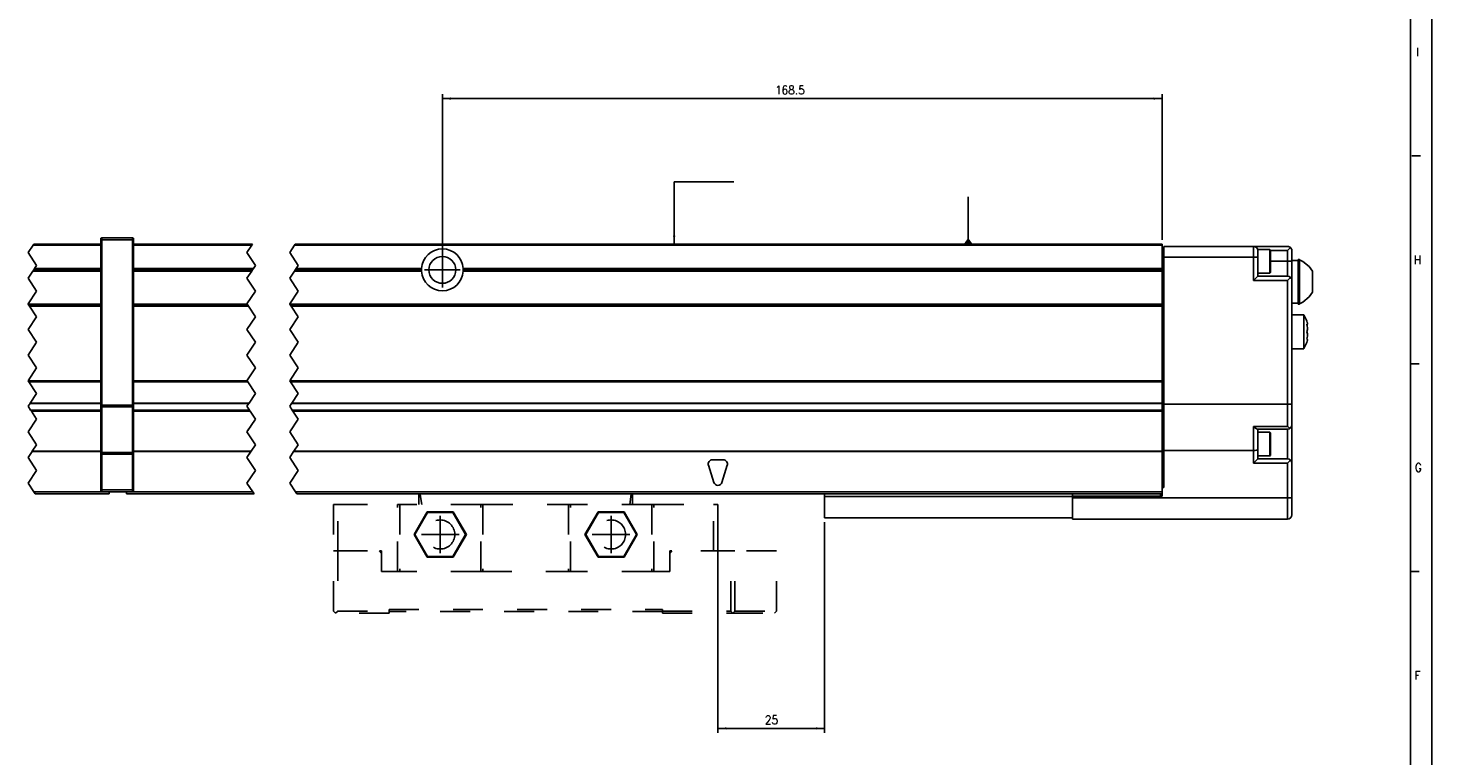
# Model space of a CAD drawing. Header units: inches. Extents: x -381 to 25822, y -418 to 176.
# Tile 10 of 48: x 130 to 459, y -165 to 5. Entities that reach past the tile are written whole.
import ezdxf

# ---------------------------------------------------------------- set-up
doc = ezdxf.new("R2010")
doc.units = ezdxf.units.IN
doc.linetypes.add('DASHED', pattern=[15, 7, -8])
doc.linetypes.add('DOT_CENTER', pattern=[14, 12, -1, 0, -1])
doc.layers.add('1', color=7, linetype='Continuous')
doc.styles.add('CONVERTER_12', font='txt.shx', dxfattribs={"width": 0.9})
doc.dimstyles.new('ME10_DIM_18', dxfattribs={"dimtxt": 2, "dimasz": 2, "dimexe": 1, "dimexo": 1, "dimgap": 1, "dimtad": 1, "dimdsep": 46, "dimtxsty": 'CONVERTER_12', "dimsah": 1, "dimcen": 0.09, "dimclrd": 2, "dimclre": 2, "dimclrt": 2, "dimadec": 0, "dimazin": 0, "dimtfac": 1, "dimtdec": 4, "dimtix": 1, "dimtmove": 0, "dimatfit": 3, "dimfxl": 1, "dimtolj": 1, "dimtzin": 0, "dimarcsym": 0})
doc.dimstyles.new('ME10_DIM_19', dxfattribs={"dimtxt": 2, "dimasz": 2, "dimexe": 1, "dimexo": 1, "dimgap": 1, "dimtad": 1, "dimdsep": 46, "dimtxsty": 'CONVERTER_12', "dimsah": 1, "dimcen": 0.09, "dimclrd": 2, "dimclre": 2, "dimclrt": 2, "dimadec": 0, "dimazin": 0, "dimtfac": 1, "dimtdec": 4, "dimtix": 1, "dimtmove": 0, "dimatfit": 3, "dimfxl": 1, "dimtolj": 1, "dimtzin": 0, "dimarcsym": 0})
doc.dimstyles.get("Standard").update_dxf_attribs({"dimtxt": 0.18, "dimasz": 0.18, "dimexe": 0.18, "dimexo": 0.0625, "dimgap": 0.09, "dimtad": 0, "dimtih": 1, "dimtoh": 1, "dimdec": 4, "dimzin": 0, "dimdsep": 46, "dimtxsty": 'Standard', "dimcen": 0.09, "dimadec": 0, "dimazin": 0, "dimtfac": 1, "dimtdec": 4, "dimtofl": 0, "dimtmove": 0, "dimatfit": 3, "dimfxl": 1, "dimtolj": 1, "dimtzin": 0, "dimarcsym": 0})

# ---------------------------------------------------------------- blocks, each defined once
blk = doc.blocks.new('Modulo_der__10E___10', base_point=(153.18, -109.93))
at = {"color": 7, "linetype": 'Continuous'}
for p, q in [((154.88, -45.53), (182.74, -45.53)), ((154.88, -45.78), (182.58, -45.78)), ((174.43, -45.53), (174.48, -45.48)), ((174.48, -45.48), (181.88, -45.48)), ((181.93, -45.53), (181.88, -45.48)), ((192.58, -45.78), (395.68, -45.78)), ((192.74, -45.53), (395.68, -45.53)), ((395.68, -45.53), (395.68, -45.78)), ((395.68, -51.23), (395.68, -45.78)), ((182.18, -46.47), (182.18, -46.37)), ((395.68, -46.53), (396.08, -46.53)), ((395.68, -48.53), (396.08, -48.53)), ((396.08, -48.53), (396.08, -46.03)), ((396.08, -46.03), (417.08, -46.03)), ((396.08, -48.53), (417.08, -48.53)), ((396.08, -83.03), (396.08, -48.53)), ((417.08, -46.03), (425.08, -46.03)), ((417.08, -48.53), (417.08, -46.03)), ((417.08, -54.03), (417.08, -48.53)), ((418.08, -48.53), (417.08, -48.53)), ((418.08, -46.78), (420.88, -46.78)), ((418.08, -46.78), (418.08, -47.03)), ((418.08, -48.53), (418.08, -47.03)), ((418.08, -53.03), (418.08, -48.53)), ((420.88, -46.78), (420.95, -46.79)), ((420.88, -46.78), (420.88, -48.48)), ((420.88, -48.48), (420.88, -52.28)), ((420.95, -46.79), (421.05, -46.88)), ((421.05, -46.88), (421.08, -47.17)), ((421.06, -47.03), (425.08, -47.03)), ((421.08, -47.17), (421.08, -52.08)), ((425.29, -46.05), (425.08, -46.03)), ((425.08, -47.03), (425.78, -46.32)), ((425.08, -47.03), (425.08, -49.53)), ((425.46, -46.1), (425.29, -46.05)), ((425.48, -46.11), (425.46, -46.1)), ((425.67, -46.22), (425.48, -46.11)), ((425.78, -46.32), (425.67, -46.22)), ((425.78, -46.32), (425.82, -46.36)), ((425.82, -46.36), (425.94, -46.53)), ((425.94, -46.53), (426, -46.65)), ((426, -46.65), (426.03, -46.72)), ((426.03, -46.72), (426.07, -46.92)), ((426.07, -46.92), (426.08, -47.03)), ((426.08, -47.03), (426.08, -49.53)), ((427.58, -49.07), (427.83, -49.07)), ((427.58, -59.57), (427.58, -49.07)), ((427.83, -49.07), (427.83, -49.15)), ((427.83, -56.12), (427.83, -49.07)), ((428.66, -49.54), (427.83, -49.15)), ((182.94, -51.23), (154.88, -51.23)), ((182.74, -51.53), (154.88, -51.53)), ((154.88, -51.83), (182.54, -51.83)), ((192.54, -51.83), (222.29, -51.83)), ((222.28, -51.53), (192.74, -51.53)), ((222.29, -51.23), (192.94, -51.23)), ((222.28, -51.53), (222.29, -51.23)), ((222.29, -51.83), (222.28, -51.53)), ((224.45, -49.95), (224.45, -49.96)), ((395.68, -51.23), (232.07, -51.23)), ((232.07, -51.23), (232.08, -51.53)), ((232.08, -51.53), (232.07, -51.83)), ((232.07, -51.83), (395.68, -51.83)), ((395.68, -51.53), (232.08, -51.53)), ((395.68, -51.53), (395.68, -51.23)), ((395.68, -51.83), (395.68, -51.53)), ((395.68, -59.53), (395.68, -51.83)), ((420.88, -52.28), (418.08, -52.28)), ((420.88, -52.28), (420.95, -52.27)), ((420.95, -52.27), (421.05, -52.18)), ((421.05, -52.18), (421.08, -52.08)), ((421.08, -49.53), (425.08, -49.53)), ((425.08, -49.53), (425.08, -53.03)), ((425.08, -49.53), (426.08, -49.53)), ((427.58, -49.32), (426.08, -49.32)), ((426.08, -49.53), (426.08, -54.03)), ((430.15, -50.77), (428.66, -49.54)), ((430.88, -51.86), (430.15, -50.77)), ((430.88, -56.79), (430.88, -51.86)), ((224.45, -53.09), (224.45, -53.11)), ((418.08, -53.03), (417.08, -54.03)), ((425.08, -54.03), (417.08, -54.03)), ((425.08, -53.03), (418.08, -53.03)), ((425.08, -53.03), (425.46, -53.1)), ((425.78, -53.32), (425.08, -54.03)), ((425.08, -83.03), (425.08, -54.03)), ((425.46, -53.1), (425.78, -53.32)), ((425.78, -53.32), (425.82, -53.36)), ((425.82, -53.36), (425.94, -53.53)), ((425.94, -53.53), (426, -53.65)), ((426, -53.65), (426.03, -53.72)), ((426.03, -53.72), (426.07, -53.92)), ((426.07, -53.92), (426.08, -54.03)), ((426.08, -82.84), (426.08, -54.03)), ((427.83, -59.49), (427.83, -56.12)), ((428.66, -59.11), (427.83, -59.49)), ((430.15, -57.87), (428.66, -59.11)), ((430.88, -56.79), (430.15, -57.87)), ((154.88, -59.53), (181.44, -59.53)), ((154.88, -59.78), (181.61, -59.78)), ((181.78, -60.03), (154.88, -60.03)), ((191.44, -59.53), (395.68, -59.53)), ((191.61, -59.78), (395.68, -59.78)), ((395.68, -60.03), (191.78, -60.03)), ((395.68, -59.53), (395.68, -59.78)), ((395.68, -59.78), (395.68, -60.03)), ((395.68, -60.03), (395.68, -77.53)), ((427.58, -59.32), (426.08, -59.32)), ((428.91, -62.03), (426.08, -62.03)), ((427.58, -59.57), (427.83, -59.57)), ((427.83, -59.57), (427.83, -59.49)), ((428.91, -62.09), (428.91, -62.03)), ((428.91, -62.03), (428.91, -62.09)), ((429.5, -63.33), (428.91, -62.09)), ((428.91, -62.09), (428.91, -64.66)), ((428.91, -64.66), (428.91, -70.03)), ((429.58, -63.53), (429.5, -63.33)), ((429.67, -63.84), (429.58, -63.53)), ((429.58, -63.53), (429.67, -63.84)), ((429.58, -64.26), (429.67, -64.33)), ((429.66, -64.59), (429.58, -64.26)), ((429.59, -64.33), (429.68, -64.33)), ((429.59, -64.33), (429.66, -64.59)), ((429.66, -64.59), (429.67, -64.64)), ((429.67, -64.64), (429.66, -64.59)), ((429.68, -63.89), (429.67, -63.84)), ((429.67, -64.33), (429.68, -64.33)), ((429.67, -64.64), (429.68, -64.7)), ((429.68, -64.7), (429.67, -64.64)), ((429.7, -63.96), (429.68, -63.89)), ((429.68, -64.33), (429.73, -64.21)), ((429.68, -64.7), (429.72, -65.03)), ((429.72, -65.03), (429.68, -64.7)), ((429.72, -65.51), (429.68, -65.76)), ((429.68, -65.76), (429.72, -65.51)), ((429.72, -64.09), (429.7, -63.96)), ((429.73, -64.21), (429.72, -64.09)), ((429.72, -65.03), (429.73, -65.28)), ((429.73, -65.28), (429.72, -65.03)), ((429.73, -65.36), (429.72, -65.51)), ((429.72, -65.51), (429.73, -65.36)), ((429.73, -65.28), (429.73, -65.36)), ((429.73, -65.36), (429.73, -65.28)), ((429.5, -68.72), (428.91, -69.97)), ((429.58, -68.53), (429.5, -68.72)), ((429.67, -65.81), (429.58, -66.03)), ((429.58, -66.03), (429.67, -65.81)), ((429.67, -66.25), (429.58, -66.03)), ((429.58, -66.03), (429.67, -66.25)), ((429.58, -67.8), (429.66, -67.47)), ((429.67, -67.73), (429.58, -67.8)), ((429.58, -68.53), (429.67, -68.22)), ((429.67, -68.22), (429.58, -68.53)), ((429.66, -67.47), (429.59, -67.73)), ((429.59, -67.73), (429.68, -67.73)), ((429.66, -67.47), (429.67, -67.42)), ((429.67, -67.42), (429.66, -67.47)), ((429.68, -65.76), (429.67, -65.81)), ((429.67, -65.81), (429.68, -65.76)), ((429.68, -66.29), (429.67, -66.25)), ((429.67, -66.25), (429.68, -66.29)), ((429.67, -67.42), (429.68, -67.35)), ((429.68, -67.35), (429.67, -67.42)), ((429.68, -67.73), (429.67, -67.73)), ((429.67, -68.22), (429.68, -68.17)), ((429.72, -66.55), (429.68, -66.29)), ((429.68, -66.29), (429.72, -66.55)), ((429.68, -67.35), (429.72, -67.03)), ((429.72, -67.03), (429.68, -67.35)), ((429.73, -67.84), (429.68, -67.73)), ((429.68, -68.17), (429.7, -68.09)), ((429.7, -68.09), (429.72, -67.96)), ((429.73, -66.7), (429.72, -66.55)), ((429.72, -66.55), (429.73, -66.7)), ((429.72, -67.03), (429.73, -66.78)), ((429.73, -66.78), (429.72, -67.03)), ((429.72, -67.96), (429.73, -67.84)), ((429.73, -66.78), (429.73, -66.7)), ((429.73, -66.7), (429.73, -66.78)), ((428.91, -70.03), (426.08, -70.03)), ((154.88, -77.53), (181.44, -77.53)), ((154.88, -77.78), (181.61, -77.78)), ((191.44, -77.53), (395.68, -77.53)), ((191.61, -77.78), (395.68, -77.78)), ((395.68, -77.53), (395.68, -77.78)), ((395.68, -77.78), (395.68, -82.73)), ((154.88, -82.73), (181.94, -82.73)), ((154.88, -82.82), (181.88, -82.82)), ((154.88, -84.37), (182.01, -84.37)), ((154.88, -84.53), (182.11, -84.53)), ((154.88, -84.65), (182.19, -84.65)), ((191.88, -82.82), (395.68, -82.82)), ((191.94, -82.73), (395.68, -82.73)), ((192.01, -84.37), (395.68, -84.37)), ((395.68, -84.53), (192.12, -84.54)), ((192.19, -84.65), (395.68, -84.65)), ((395.68, -82.73), (395.68, -82.82)), ((395.68, -82.82), (395.68, -84.37)), ((395.68, -82.93), (396.08, -82.93)), ((395.68, -84.37), (395.68, -84.53)), ((395.68, -84.65), (395.68, -84.53)), ((395.68, -84.65), (395.68, -94.02)), ((396.08, -83.03), (425.08, -83.03)), ((396.08, -83.03), (396.08, -93.83)), ((425.29, -83.02), (425.08, -83.03)), ((425.08, -88.19), (425.08, -83.03)), ((425.46, -83.01), (425.29, -83.02)), ((425.48, -83.01), (425.46, -83.01)), ((425.67, -82.99), (425.48, -83.01)), ((425.78, -82.97), (425.67, -82.99)), ((425.82, -82.97), (425.78, -82.97)), ((425.94, -82.93), (425.82, -82.97)), ((426, -82.91), (425.94, -82.93)), ((426.03, -82.9), (426, -82.91)), ((426.07, -82.86), (426.03, -82.9)), ((426.08, -82.84), (426.07, -82.86)), ((426.08, -87.83), (426.08, -82.84)), ((417.08, -93.83), (417.08, -88.19)), ((425.08, -88.19), (417.08, -88.19)), ((417.08, -88.19), (417.1, -88.21)), ((417.1, -88.21), (417.46, -88.52)), ((417.46, -88.52), (417.48, -88.53)), ((417.48, -88.53), (417.78, -88.74)), ((417.78, -88.74), (417.8, -88.75)), ((425.08, -88.19), (425.1, -88.21)), ((425.1, -88.21), (425.46, -88.52)), ((425.46, -88.52), (425.48, -88.53)), ((425.64, -88.65), (425.46, -88.75)), ((425.48, -88.53), (425.64, -88.65)), ((425.64, -88.65), (425.78, -88.53)), ((425.78, -88.53), (426, -88.21)), ((426, -88.21), (426.08, -87.83)), ((426.08, -87.84), (426.06, -88)), ((426.08, -87.84), (426.08, -96.83)), ((417.8, -88.75), (418.01, -88.83)), ((425.08, -88.83), (418.01, -88.83)), ((418.08, -93.64), (418.08, -88.83)), ((420.88, -89.58), (418.08, -89.58)), ((420.95, -89.59), (420.88, -89.58)), ((420.88, -89.58), (420.88, -95.08)), ((421.05, -89.68), (420.95, -89.59)), ((421.08, -89.97), (421.05, -89.68)), ((421.08, -89.97), (421.08, -92.33)), ((425.46, -88.75), (425.08, -88.83)), ((425.08, -88.83), (425.08, -95.83)), ((182.41, -94.02), (154.88, -94.02)), ((182.35, -94.11), (154.88, -94.11)), ((395.68, -94.11), (192.35, -94.11)), ((395.68, -94.02), (192.41, -94.02)), ((396.08, -93.73), (395.68, -93.73)), ((395.68, -94.02), (395.68, -94.11)), ((395.68, -94.11), (395.68, -102.53)), ((417.08, -93.83), (396.08, -93.83)), ((396.08, -93.83), (396.08, -102.53)), ((417.46, -93.81), (417.08, -93.83)), ((417.08, -96.83), (417.08, -93.83)), ((417.78, -93.77), (417.46, -93.81)), ((418, -93.71), (417.78, -93.77)), ((418.08, -93.64), (418, -93.71)), ((418.08, -95.83), (418.08, -93.64)), ((420.88, -95.08), (418.08, -95.08)), ((420.88, -95.08), (420.95, -95.07)), ((420.95, -95.07), (421.05, -94.98)), ((421.05, -94.98), (421.08, -94.88)), ((421.08, -92.33), (421.08, -94.88)), ((290.72, -101.32), (289.47, -97.32)), ((290.43, -96.03), (292.93, -96.03)), ((293.88, -97.32), (292.63, -101.32)), ((418.08, -95.83), (417.08, -96.83)), ((417.08, -96.83), (425.08, -96.83)), ((418.08, -95.83), (425.08, -95.83)), ((425.46, -95.9), (425.08, -95.83)), ((425.08, -96.83), (425.78, -96.12)), ((425.08, -96.83), (425.08, -104.93)), ((425.78, -96.12), (425.46, -95.9)), ((426, -96.45), (425.78, -96.12)), ((426.08, -96.83), (426, -96.45)), ((426.08, -96.83), (426.08, -104.93)), ((396.08, -101.53), (395.68, -101.53)), ((153.18, -103.53), (153.18, -104.03)), ((153.18, -104.03), (183.11, -104.03)), ((154.63, -103.53), (182.78, -103.53)), ((192.78, -103.53), (395.68, -103.53)), ((316.68, -104.03), (193.11, -104.03)), ((316.68, -104.03), (374.68, -104.03)), ((316.68, -104.63), (316.68, -104.03)), ((374.68, -104.63), (316.68, -104.63)), ((316.68, -104.63), (316.68, -109.63)), ((395.68, -104.03), (374.68, -104.03)), ((374.68, -104.03), (374.68, -104.53)), ((374.68, -104.53), (395.68, -104.53)), ((374.68, -104.93), (374.68, -104.53)), ((374.68, -104.93), (374.68, -109.93)), ((425.08, -104.93), (374.68, -104.93)), ((395.28, -104.03), (395.28, -104.53)), ((396.08, -102.03), (395.68, -102.03)), ((395.68, -102.53), (395.68, -104.53)), ((396.08, -102.53), (395.68, -102.53)), ((425.08, -104.93), (426.08, -104.93)), ((425.08, -104.93), (425.08, -109.93)), ((426.08, -104.93), (426.08, -108.93)), ((316.68, -109.63), (374.68, -109.63)), ((425.08, -109.93), (374.68, -109.93))]:
    blk.add_line(p, q, dxfattribs=at)
at = {"color": 2, "linetype": 'DOT_CENTER'}
for p, q in [((181.43, -47.5), (182.58, -45.78)), ((182.58, -45.78), (182.74, -45.53)), ((192.58, -45.78), (191.43, -47.5)), ((192.74, -45.53), (192.58, -45.78)), ((183.43, -50.5), (181.43, -47.5)), ((182.12, -46.47), (182.18, -46.47)), ((191.43, -47.5), (193.43, -50.5)), ((181.43, -53.5), (182.54, -51.83)), ((182.74, -51.53), (182.54, -51.83)), ((182.94, -51.23), (182.74, -51.53)), ((182.94, -51.23), (183.43, -50.5)), ((192.54, -51.83), (191.43, -53.5)), ((192.74, -51.53), (192.54, -51.83)), ((192.94, -51.23), (192.74, -51.53)), ((193.43, -50.5), (192.94, -51.23)), ((183.43, -56.5), (181.43, -53.5)), ((191.43, -53.5), (193.43, -56.5)), ((181.43, -59.5), (183.43, -56.5)), ((193.43, -56.5), (191.43, -59.5)), ((181.44, -59.53), (181.43, -59.5)), ((181.61, -59.78), (181.44, -59.53)), ((181.61, -59.78), (181.78, -60.03)), ((183.43, -62.5), (181.78, -60.03)), ((191.43, -59.5), (191.44, -59.53)), ((191.44, -59.53), (191.61, -59.78)), ((191.78, -60.03), (191.61, -59.78)), ((191.78, -60.03), (193.43, -62.5)), ((181.43, -65.5), (183.43, -62.5)), ((183.43, -68.5), (181.43, -65.5)), ((193.43, -62.5), (191.43, -65.5)), ((191.43, -65.5), (193.43, -68.5)), ((181.43, -71.5), (183.43, -68.5)), ((193.43, -68.5), (191.43, -71.5)), ((183.43, -74.5), (181.43, -71.5)), ((191.43, -71.5), (193.43, -74.5)), ((181.43, -77.5), (183.43, -74.5)), ((193.43, -74.5), (191.43, -77.5)), ((181.44, -77.53), (181.43, -77.5)), ((181.61, -77.78), (181.44, -77.53)), ((183.43, -80.5), (181.61, -77.78)), ((191.43, -77.5), (191.44, -77.53)), ((191.44, -77.53), (191.61, -77.78)), ((191.61, -77.78), (193.43, -80.5)), ((181.94, -82.73), (183.43, -80.5)), ((193.43, -80.5), (191.94, -82.73)), ((181.43, -83.5), (181.88, -82.82)), ((182.01, -84.37), (181.43, -83.5)), ((181.88, -82.82), (181.94, -82.73)), ((182.11, -84.53), (182.01, -84.37)), ((182.11, -84.53), (182.13, -84.56)), ((182.13, -84.56), (182.19, -84.65)), ((183.43, -86.5), (182.19, -84.65)), ((191.88, -82.82), (191.43, -83.5)), ((191.43, -83.5), (192.01, -84.37)), ((191.94, -82.73), (191.88, -82.82)), ((192.01, -84.37), (192.12, -84.54)), ((192.19, -84.65), (192.12, -84.54)), ((192.19, -84.65), (193.43, -86.5)), ((181.43, -89.5), (183.43, -86.5)), ((182.34, -88.13), (181.43, -89.5)), ((193.43, -86.5), (191.43, -89.5)), ((183.43, -92.5), (181.43, -89.5)), ((191.43, -89.5), (193.43, -92.5)), ((183.43, -92.5), (181.43, -95.5)), ((181.43, -95.5), (182.35, -94.11)), ((182.41, -94.02), (182.35, -94.11)), ((182.41, -94.02), (183.43, -92.5)), ((192.35, -94.11), (191.43, -95.5)), ((192.35, -94.11), (192.41, -94.02)), ((193.43, -92.5), (192.41, -94.02)), ((183.43, -98.5), (181.43, -95.5)), ((181.43, -101.5), (183.43, -98.5)), ((191.43, -95.5), (193.43, -98.5)), ((193.43, -98.5), (191.43, -101.5)), ((182.78, -103.53), (181.43, -101.5)), ((191.43, -101.5), (192.78, -103.53)), ((183.11, -104.03), (182.78, -103.53)), ((192.78, -103.53), (193.11, -104.03))]:
    blk.add_line(p, q, dxfattribs=at)
at = {"color": 7, "linetype": 'Continuous'}
blk.add_circle((227.18, -51.53), 3.15, dxfattribs=at)
for centre, radius, start, end in [((227.18, -51.53), 4.9, 3.5101, 176.4899), ((417.08, -47.03), 1, 0, 90), ((227.18, -51.53), 4.9, 183.5101, 356.4899), ((290.43, -97.03), 1, 90, 197.354), ((292.93, -97.03), 1, 342.646, 90), ((291.68, -101.03), 1, 197.354, 342.646), ((425.08, -108.93), 1, 270, 0)]:
    blk.add_arc(centre, radius, start, end, dxfattribs=at)
at = {"layer": '1', "color": 2, "linetype": 'DOT_CENTER'}
for p, q in [((227.18, -47.38), (227.18, -55.68)), ((231.33, -51.53), (223.03, -51.53))]:
    blk.add_line(p, q, dxfattribs=at)
blk = doc.blocks.new('CABEZA_1__12', base_point=(201.68, -131.97))
at = {"color": 2, "linetype": 'DASHED'}
for p, q in [((221.68, -104.67), (221.68, -104.03)), ((221.68, -106.53), (221.68, -104.67)), ((271.68, -104.67), (271.68, -104.03)), ((271.68, -106.53), (271.68, -104.67)), ((201.68, -106.53), (201.68, -117.37)), ((202.68, -106.53), (201.68, -106.53)), ((202.68, -106.53), (216.68, -106.53)), ((202.68, -117.37), (202.68, -106.53)), ((216.68, -122.17), (216.68, -106.53)), ((217.18, -106.53), (216.68, -106.53)), ((217.18, -106.53), (217.18, -122.17)), ((236.18, -106.53), (217.18, -106.53)), ((223.62, -108.22), (220.55, -113.52)), ((223.7, -108.37), (220.73, -113.52)), ((229.74, -108.22), (223.62, -108.22)), ((223.7, -108.37), (223.62, -108.22)), ((229.65, -108.37), (223.7, -108.37)), ((229.65, -108.37), (229.74, -108.22)), ((232.62, -113.52), (229.65, -108.37)), ((232.8, -113.52), (229.74, -108.22)), ((236.18, -122.17), (236.18, -106.53)), ((236.68, -106.53), (236.18, -106.53)), ((236.68, -106.53), (236.68, -122.17)), ((236.68, -106.53), (256.68, -106.53)), ((256.68, -106.53), (256.68, -122.17)), ((256.68, -106.53), (257.18, -106.53)), ((257.18, -122.17), (257.18, -106.53)), ((276.18, -106.53), (257.18, -106.53)), ((263.62, -108.22), (260.55, -113.52)), ((263.7, -108.37), (260.73, -113.52)), ((269.74, -108.22), (263.62, -108.22)), ((263.7, -108.37), (263.62, -108.22)), ((269.65, -108.37), (263.7, -108.37)), ((269.65, -108.37), (269.74, -108.22)), ((272.62, -113.52), (269.65, -108.37)), ((272.8, -113.52), (269.74, -108.22)), ((276.18, -106.53), (276.18, -122.17)), ((276.68, -106.53), (276.18, -106.53)), ((276.68, -122.17), (276.68, -106.53)), ((276.68, -106.53), (290.68, -106.53)), ((290.68, -106.53), (291.68, -106.53)), ((290.68, -117.37), (290.68, -106.53)), ((291.68, -106.53), (291.68, -117.37)), ((220.73, -113.52), (220.55, -113.52)), ((223.62, -118.83), (220.55, -113.52)), ((223.7, -118.67), (220.73, -113.52)), ((232.62, -113.52), (229.65, -118.67)), ((232.8, -113.52), (229.74, -118.83)), ((232.62, -113.52), (232.8, -113.52)), ((260.55, -113.52), (263.62, -118.83)), ((260.73, -113.52), (260.55, -113.52)), ((260.73, -113.52), (263.7, -118.67)), ((269.65, -118.67), (272.62, -113.52)), ((269.74, -118.83), (272.8, -113.52)), ((272.62, -113.52), (272.8, -113.52)), ((201.68, -131.47), (201.68, -117.37)), ((201.68, -117.37), (202.68, -117.37)), ((202.68, -117.37), (202.68, -131.47)), ((202.68, -117.37), (212.43, -117.37)), ((212.93, -117.87), (212.43, -117.37)), ((212.93, -117.37), (212.43, -117.37)), ((212.93, -122.17), (212.93, -117.37)), ((212.93, -117.87), (212.93, -122.17)), ((280.93, -117.37), (280.43, -117.87)), ((280.43, -117.37), (280.43, -117.87)), ((280.93, -117.37), (280.43, -117.37)), ((280.43, -117.87), (280.43, -122.17)), ((294.68, -117.37), (280.93, -117.37)), ((294.68, -131.47), (294.68, -117.37)), ((294.68, -117.37), (295.68, -117.37)), ((295.68, -131.47), (295.68, -117.37)), ((305.42, -117.37), (295.68, -117.37)), ((305.42, -131.47), (305.42, -117.37)), ((223.62, -118.83), (223.7, -118.67)), ((229.74, -118.83), (223.62, -118.83)), ((229.65, -118.67), (223.7, -118.67)), ((229.74, -118.83), (229.65, -118.67)), ((263.7, -118.67), (263.62, -118.83)), ((263.62, -118.83), (269.74, -118.83)), ((263.7, -118.67), (269.65, -118.67)), ((269.65, -118.67), (269.74, -118.83)), ((212.93, -122.17), (216.93, -122.17)), ((217.18, -122.17), (216.93, -122.17)), ((236.18, -122.17), (217.18, -122.17)), ((236.43, -122.17), (236.18, -122.17)), ((236.43, -122.17), (256.93, -122.17)), ((257.18, -122.17), (256.93, -122.17)), ((276.18, -122.17), (257.18, -122.17)), ((276.43, -122.17), (276.18, -122.17)), ((276.43, -122.17), (280.43, -122.17)), ((201.68, -131.47), (202.18, -131.97)), ((202.18, -131.97), (202.68, -131.47)), ((202.68, -131.47), (214.68, -131.47)), ((214.68, -131.47), (214.68, -131.07)), ((214.68, -131.07), (278.68, -131.07)), ((214.68, -131.97), (214.68, -131.47)), ((278.68, -131.07), (278.68, -131.47)), ((278.68, -131.47), (294.68, -131.47)), ((278.68, -131.47), (278.68, -131.97)), ((294.68, -131.47), (295.18, -131.97)), ((295.68, -131.47), (295.18, -131.97)), ((295.68, -131.47), (305.42, -131.47)), ((305.42, -131.47), (304.92, -131.97)), ((214.68, -131.97), (202.18, -131.97)), ((278.68, -131.57), (214.68, -131.57)), ((278.68, -131.97), (295.18, -131.97)), ((295.18, -131.97), (304.92, -131.97))]:
    blk.add_line(p, q, dxfattribs=at)
at = {"color": 7, "linetype": 'Continuous'}
for p, q in [((221.7, -104.03), (221.69, -104.03)), ((221.85, -104.04), (221.7, -104.03)), ((221.88, -104.03), (221.85, -104.04)), ((221.92, -104.03), (221.88, -104.03)), ((222.08, -104.67), (222, -104.03)), ((222.33, -106.53), (222.08, -104.67)), ((271.03, -106.53), (271.27, -104.67)), ((271.27, -104.67), (271.35, -104.03)), ((271.48, -104.03), (271.43, -104.03)), ((271.5, -104.04), (271.48, -104.03)), ((271.66, -104.03), (271.5, -104.04)), ((271.67, -104.03), (271.66, -104.03))]:
    blk.add_line(p, q, dxfattribs=at)
at = {"color": 2, "linetype": 'DASHED'}
for centre in [(226.68, -113.52), (266.68, -113.52)]:
    blk.add_circle(centre, 3.4, dxfattribs=at)
at = {"layer": '1', "color": 2, "linetype": 'DOT_CENTER'}
for p, q in [((226.68, -109.12), (226.68, -117.92)), ((266.68, -109.12), (266.68, -117.92)), ((231.08, -113.52), (222.28, -113.52)), ((271.08, -113.52), (262.28, -113.52))]:
    blk.add_line(p, q, dxfattribs=at)
blk = doc.blocks.new('Modulos_intermedio__FL-14__12_1_1_1_1__13', base_point=(130.18, -104.03))
at = {"color": 2, "linetype": 'DOT_CENTER'}
for p, q in [((131.33, -45.78), (130.18, -47.5)), ((131.49, -45.53), (131.33, -45.78)), ((130.18, -47.5), (132.18, -50.5)), ((131.29, -51.83), (130.18, -53.5)), ((131.29, -51.83), (131.49, -51.53)), ((131.49, -51.53), (131.69, -51.23)), ((132.18, -50.5), (131.69, -51.23)), ((130.18, -53.5), (132.18, -56.5)), ((132.18, -56.5), (130.18, -59.5)), ((130.18, -59.5), (130.19, -59.53)), ((130.19, -59.53), (130.36, -59.78)), ((130.53, -60.03), (130.36, -59.78)), ((130.53, -60.03), (132.18, -62.5)), ((132.18, -62.5), (130.18, -65.5)), ((130.18, -65.5), (132.18, -68.5)), ((132.18, -68.5), (130.18, -71.5)), ((130.18, -71.5), (132.18, -74.5)), ((132.18, -74.5), (130.18, -77.5)), ((130.18, -77.5), (130.19, -77.53)), ((130.19, -77.53), (130.36, -77.78)), ((130.36, -77.78), (132.18, -80.5)), ((132.18, -80.5), (130.69, -82.73)), ((130.63, -82.82), (130.18, -83.5)), ((130.18, -83.5), (130.76, -84.37)), ((130.69, -82.73), (130.63, -82.82)), ((130.76, -84.37), (130.86, -84.53)), ((130.9, -84.58), (130.86, -84.53)), ((130.94, -84.65), (130.9, -84.58)), ((130.94, -84.65), (132.18, -86.5)), ((132.18, -86.5), (130.18, -89.5)), ((130.18, -89.5), (132.18, -92.5)), ((131.1, -94.11), (130.18, -95.5)), ((131.1, -94.11), (131.16, -94.02)), ((132.18, -92.5), (131.16, -94.02)), ((130.18, -95.5), (132.18, -98.5)), ((132.18, -98.5), (130.18, -101.5)), ((130.18, -101.5), (131.53, -103.53)), ((131.22, -103.06), (131.22, -103.08)), ((131.53, -103.53), (131.86, -104.03))]:
    blk.add_line(p, q, dxfattribs=at)
at = {"color": 7, "linetype": 'Continuous'}
for p, q in [((131.33, -45.78), (147.18, -45.78)), ((131.49, -45.53), (147.18, -45.53)), ((147.18, -44.28), (147.19, -44.21)), ((147.18, -44.28), (147.18, -44.53)), ((147.18, -44.53), (147.43, -44.53)), ((147.18, -44.53), (147.18, -83.21)), ((147.19, -44.21), (147.2, -44.18)), ((147.2, -44.18), (147.22, -44.14)), ((147.22, -44.14), (147.25, -44.1)), ((147.25, -44.1), (147.29, -44.07)), ((147.29, -44.07), (147.34, -44.04)), ((147.34, -44.04), (147.36, -44.04)), ((147.36, -44.04), (147.43, -44.03)), ((147.43, -44.03), (154.63, -44.03)), ((147.43, -44.03), (147.43, -44.53)), ((154.63, -44.53), (147.43, -44.53)), ((147.43, -44.53), (147.43, -83.21)), ((154.7, -44.04), (154.63, -44.03)), ((154.63, -44.03), (154.63, -44.53)), ((154.88, -44.53), (154.63, -44.53)), ((154.63, -44.53), (154.63, -83.21)), ((154.72, -44.04), (154.7, -44.04)), ((154.76, -44.07), (154.72, -44.04)), ((154.8, -44.1), (154.76, -44.07)), ((154.84, -44.14), (154.8, -44.1)), ((154.86, -44.18), (154.84, -44.14)), ((154.87, -44.21), (154.86, -44.18)), ((154.88, -44.28), (154.87, -44.21)), ((154.88, -44.28), (154.88, -44.53)), ((154.88, -44.53), (154.88, -83.21)), ((147.18, -51.83), (131.29, -51.83)), ((147.18, -51.53), (131.49, -51.53)), ((147.18, -51.23), (131.69, -51.23)), ((130.19, -59.53), (147.18, -59.53)), ((130.36, -59.78), (147.18, -59.78)), ((147.18, -60.03), (130.53, -60.03)), ((130.19, -77.53), (147.18, -77.53)), ((130.36, -77.78), (147.18, -77.78)), ((130.63, -82.82), (147.18, -82.82)), ((130.69, -82.73), (147.18, -82.73)), ((130.76, -84.37), (147.18, -84.37)), ((130.86, -84.53), (147.18, -84.53)), ((130.94, -84.65), (147.18, -84.65)), ((147.18, -83.21), (147.18, -83.52)), ((147.18, -83.21), (147.43, -83.21)), ((147.18, -83.52), (147.18, -94.19)), ((147.18, -83.52), (147.19, -83.54)), ((147.19, -83.54), (147.22, -83.57)), ((147.22, -83.57), (147.25, -83.59)), ((147.25, -83.59), (147.29, -83.6)), ((147.29, -83.6), (147.34, -83.61)), ((147.34, -83.61), (147.36, -83.61)), ((147.36, -83.61), (147.43, -83.62)), ((147.43, -83.21), (154.63, -83.21)), ((147.43, -83.21), (147.43, -83.62)), ((147.43, -83.62), (154.63, -83.62)), ((147.43, -83.62), (147.43, -94.3)), ((154.63, -83.21), (154.63, -83.62)), ((154.88, -83.21), (154.63, -83.21)), ((154.7, -83.61), (154.63, -83.62)), ((154.63, -83.62), (154.63, -94.3)), ((154.72, -83.61), (154.7, -83.61)), ((154.76, -83.6), (154.72, -83.61)), ((154.8, -83.59), (154.76, -83.6)), ((154.84, -83.57), (154.8, -83.59)), ((154.87, -83.54), (154.84, -83.57)), ((154.88, -83.52), (154.87, -83.54)), ((154.88, -83.21), (154.88, -83.52)), ((154.88, -83.52), (154.88, -94.19)), ((147.18, -94.11), (131.1, -94.11)), ((147.18, -94.02), (131.16, -94.02)), ((147.18, -94.19), (147.19, -94.22)), ((147.18, -94.19), (147.18, -94.71)), ((147.18, -94.71), (147.43, -94.71)), ((147.18, -94.71), (147.18, -103.03)), ((147.19, -94.22), (147.22, -94.25)), ((147.22, -94.25), (147.25, -94.27)), ((147.25, -94.27), (147.29, -94.28)), ((147.29, -94.28), (147.34, -94.29)), ((147.34, -94.29), (147.36, -94.29)), ((147.36, -94.29), (147.43, -94.3)), ((154.63, -94.3), (147.43, -94.3)), ((147.43, -94.3), (147.43, -94.71)), ((154.63, -94.71), (147.43, -94.71)), ((147.43, -94.71), (147.43, -103.03)), ((154.7, -94.29), (154.63, -94.3)), ((154.63, -94.3), (154.63, -94.71)), ((154.63, -94.71), (154.63, -103.03)), ((154.88, -94.71), (154.63, -94.71)), ((154.72, -94.29), (154.7, -94.29)), ((154.76, -94.28), (154.72, -94.29)), ((154.8, -94.27), (154.76, -94.28)), ((154.84, -94.25), (154.8, -94.27)), ((154.87, -94.22), (154.84, -94.25)), ((154.88, -94.19), (154.87, -94.22)), ((154.88, -94.19), (154.88, -94.71)), ((154.88, -94.71), (154.88, -103.03)), ((131.22, -103.08), (131.23, -103.08)), ((131.53, -103.53), (147.43, -103.53)), ((131.86, -104.03), (149.18, -104.03)), ((147.18, -103.03), (147.18, -103.28)), ((147.18, -103.03), (147.43, -103.03)), ((147.18, -103.28), (147.19, -103.34)), ((147.19, -103.34), (147.2, -103.37)), ((147.2, -103.37), (147.22, -103.41)), ((147.22, -103.41), (147.25, -103.45)), ((147.25, -103.45), (147.29, -103.49)), ((147.29, -103.49), (147.34, -103.51)), ((147.34, -103.51), (147.36, -103.52)), ((147.36, -103.52), (147.43, -103.53)), ((147.43, -103.03), (154.63, -103.03)), ((147.43, -103.03), (147.43, -103.53)), ((147.43, -103.53), (154.63, -103.53)), ((149.18, -103.53), (149.18, -104.03)), ((154.88, -103.03), (154.63, -103.03)), ((154.63, -103.03), (154.63, -103.53)), ((154.7, -103.52), (154.63, -103.53)), ((154.72, -103.51), (154.7, -103.52)), ((154.76, -103.49), (154.72, -103.51)), ((154.8, -103.45), (154.76, -103.49)), ((154.84, -103.41), (154.8, -103.45)), ((154.86, -103.37), (154.84, -103.41)), ((154.87, -103.34), (154.86, -103.37)), ((154.88, -103.28), (154.87, -103.34)), ((154.88, -103.03), (154.88, -103.28))]:
    blk.add_line(p, q, dxfattribs=at)
blk = doc.blocks.new('F-248__14', base_point=(-230.88, -131.97))
for name, p in [('Modulos_intermedio__FL-14__12_1_1_1_1__13', (130.18, -104.03)), ('Modulo_der__10E___10', (153.18, -109.93)), ('CABEZA_1__12', (201.68, -131.97))]:
    blk.add_blockref(name, p)
blk = doc.blocks.new('*D124')
at = {"layer": '1', "color": 2, "linetype": 'Continuous'}
for p, q in [((227.18, -50.53), (227.18, -10.41)), ((395.68, -11.41), (227.18, -11.41)), ((395.68, -44.53), (395.68, -10.41))]:
    blk.add_line(p, q, dxfattribs=at)
at = {"layer": '1', "color": 2}
for points in [[(229.18, -11.14), (229.18, -11.67), (227.18, -11.41)], [(393.68, -11.67), (393.68, -11.14), (395.68, -11.41)]]:
    blk.add_solid(points, dxfattribs=at)
at = {"layer": '1', "color": 2, "insert": (305.07, -10.41), "char_height": 2, "attachment_point": 7, "rotation": 0.0001, "line_spacing_factor": 0.60024, "style": 'CONVERTER_12'}
blk.add_mtext('168.5', dxfattribs=at)
blk = doc.blocks.new('*D125')
at = {"layer": '1', "color": 2, "linetype": 'Continuous'}
for p, q in [((291.68, -107.53), (291.68, -159.96)), ((316.68, -110.63), (316.68, -159.96)), ((316.68, -158.96), (291.68, -158.96))]:
    blk.add_line(p, q, dxfattribs=at)
at = {"layer": '1', "color": 2}
for points in [[(293.68, -158.7), (293.68, -159.22), (291.68, -158.96)], [(314.68, -159.22), (314.68, -158.7), (316.68, -158.96)]]:
    blk.add_solid(points, dxfattribs=at)
at = {"layer": '1', "color": 2, "insert": (302.68, -157.96), "char_height": 2, "attachment_point": 7, "rotation": 0.0001, "line_spacing_factor": 0.60024, "style": 'CONVERTER_12'}
blk.add_mtext('25', dxfattribs=at)
blk = doc.blocks.new('Marco_a1', base_point=(38.87, -121.38))
at = {"layer": '1', "color": 2, "linetype": 'Continuous'}
for p, q in [((458.87, -418.38), (458.87, 175.62)), ((456.18, -24.85), (454.18, -24.85)), ((455.87, -73.51), (453.87, -73.51)), ((455.87, -122.18), (453.87, -122.18))]:
    blk.add_line(p, q, dxfattribs=at)
at = {"layer": '1', "color": 7, "linetype": 'Continuous'}
blk.add_line((453.87, -413.38), (453.87, 170.62), dxfattribs=at)
at = {"layer": '1', "color": 2, "char_height": 2, "attachment_point": 4, "line_spacing_factor": 1.20048, "style": 'CONVERTER_12'}
for s, insert in [('I', (455.18, -0.51)), ('H', (454.62, -49.18)), ('G', (454.87, -97.85)), ('F', (454.77, -146.51))]:
    blk.add_mtext(s, dxfattribs=dict(at, insert=insert))
blk = doc.blocks.new('Top', base_point=(38.87, -121.38))
blk.add_blockref('Marco_a1', (38.87, -121.38))
blk = doc.blocks.new('_dummy_frame', base_point=(-381.13, -418.38))
blk.add_blockref('Top', (38.87, -121.38))
blk = doc.blocks.new('Alzado1__15', base_point=(2037, -88))
at = {"layer": '1', "color": 2}
for points in [[(281.188, -43.526), (281.714, -43.526), (281.451, -45.526)], [(350.293, -44.026), (349.232, -45.526), (351.353, -45.526)]]:
    blk.add_solid(points, dxfattribs=at)
blk.add_blockref('F-248__14', (-230.877, -131.974))
at = {"layer": '1'}
for base, p1, p2, dimstyle, picture, middle in [((395.678, -11.407), (227.178, -51.526), (395.678, -45.526), 'ME10_DIM_18', '*D124', (308.392, -9.407)), ((316.678, -158.959), (291.678, -106.526), (316.678, -109.626), 'ME10_DIM_19', '*D125', (304.178, -156.959))]:
    dim = blk.add_linear_dim(base=base, p1=p1, p2=p2, dimstyle=dimstyle, dxfattribs=at)
    dim.commit()
    dim.dimension.update_dxf_attribs({"geometry": picture, "text_midpoint": middle, "text_rotation": 0.00014})
at = {"layer": '1', "color": 2, "linetype": 'Continuous', "has_arrowhead": 0}
for points in [[(281.451, -45.526), (281.451, -30.917), (295.451, -30.917)], [(350.293, -45.526), (350.293, -34.416)]]:
    blk.add_leader(points, dimstyle='Standard', dxfattribs=at)

msp = doc.modelspace()

# ---------------------------------------------------------------- block references
msp.add_blockref('Alzado1__15', (2037, -88))
at = {"layer": '1'}
msp.add_blockref('_dummy_frame', (-381.13, -418.38), dxfattribs=at)

doc.saveas('drawing.dxf')
